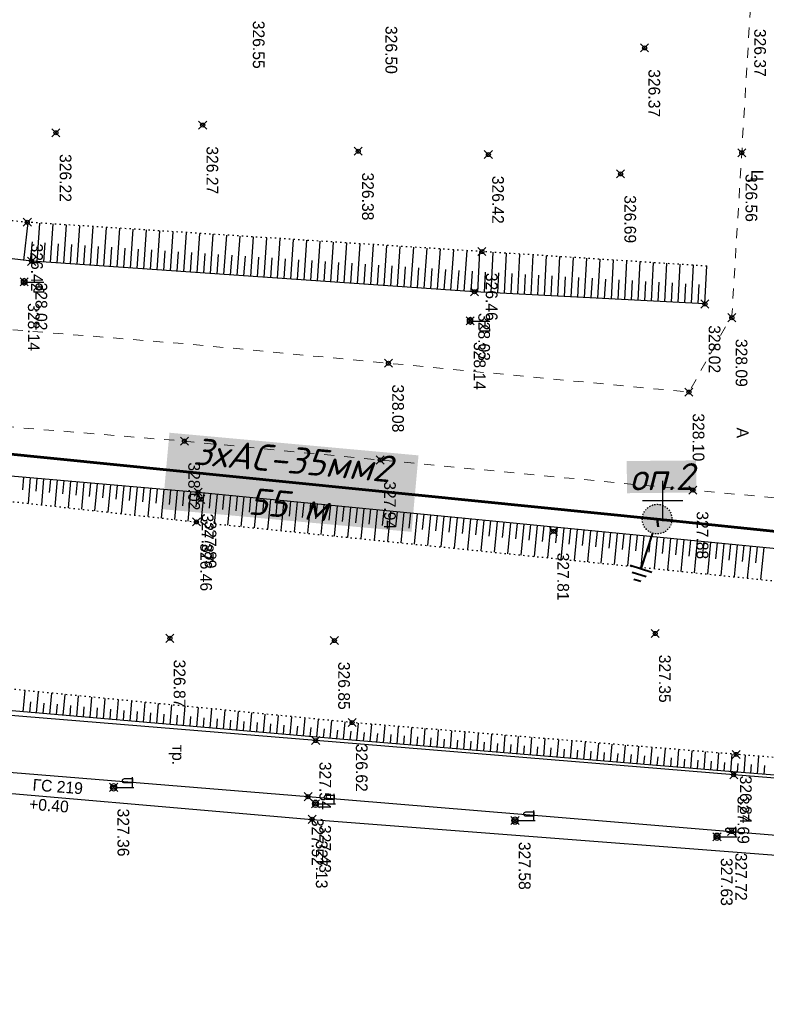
# Model space of a CAD drawing. Header units: metres. Extents: x 705573 to 711566, y 4301675 to 4311183.
# Tile 18 of 256: x 708358 to 708414, y 4301875 to 4301949. Entities that reach past the tile are written whole.
import ezdxf

# ---------------------------------------------------------------- set-up
doc = ezdxf.new("R2010")
doc.units = ezdxf.units.M
doc.header["$LTSCALE"] = 0.5
doc.header["$PDMODE"] = 35
doc.header["$PDSIZE"] = 0.3
for name, pattern in [('ACAD_ISO02W100', [15, 12, -3]), ('Auto_Street_NotBorder_Line_m1', [3, 1.5, -1.5]), ('ДОРОГИ_СТРОЯЩ', [9, 8, -1]), ('Контура низ откосов  Штриховая 0.1-0.5 - - - - - - -', [0.6, 0.1, -0.5])]:
    doc.linetypes.add(name, pattern=pattern)
for name, color, linetype in [('(001) Сетка', 92, 'Continuous'), ('(004) Точки рельефа', 7, 'Continuous'), ('(013) Газ', 30, 'ИК_Газопровод -------г--------'), ('(022) Возд. Линии', 7, 'Continuous'), ('(025) Дорога', 7, 'Continuous'), ('(035) Откосы', 7, 'Continuous'), ('Рамка', 7, 'Continuous')]:
    doc.layers.add(name, color=color, linetype=linetype)
doc.layers.add('AUTO#_ROADS_EXIST_L', color=7, linetype='Continuous', lineweight=15, true_color=0x000000)
doc.styles.add('BM-431', font='txt')
doc.styles.add('D-431', font='txt')
doc.styles.add('S', font='txtwr', dxfattribs={"oblique": 15})
doc.styles.get("Standard").update_dxf_attribs({"font": 'times.ttf'})
doc.styles.add('X_ISO', font='isocpeui.ttf')
doc.linetypes.add('GAZ_VOZDUSH', pattern='A,1,-2,["~",Standard,S=3,R=0,X=-1.5,Y=-1.5],-1,10', length=14)
doc.linetypes.add('ИК_Газопровод -------г--------', pattern='A,9,-0.6,["Г",Standard,S=1.2,R=0,X=0,Y=-0.6],-1.2', length=10.8)

# ---------------------------------------------------------------- blocks, each defined once
blk = doc.blocks.new('U1111')
for p, q in [((0.1, 0.45), (0.1, 2.95)), ((1.28934, 2.95), (0.85, 2.51066)), ((1.6, 2.95), (1.28934, 2.95)), ((1.6, 2.95), (1.6, 1.45)), ((0.1, 2.2), (0.85, 2.2)), ((0.85, 2.51066), (0.85, 1.88934)), ((0.85, 1.88934), (1.28934, 1.45)), ((0, 0.05), (0.1, 0.05)), ((0, -0.05), (0, 0.05)), ((0.1, 0.05), (0.1, -0.05)), ((1.28934, 1.45), (1.6, 1.45)), ((0.1, -0.05), (0, -0.05))]:
    blk.add_line(p, q)
blk.add_lwpolyline([(0.55, 0), (0.3, 0.433013), (-0.2, 0.433013), (-0.45, 0), (-0.2, -0.433013), (0.3, -0.433013)], close=True)
at = {"color": 4, "style": 'S', "oblique": 15}
blk.add_attdef('Z', (1.142936, -1.391276), '', height=2, dxfattribs=at)
blk = doc.blocks.new('f')
at = {"layer": '(022) Возд. Линии'}
for points in [[(0, 0.25), (0, 1.5)], [(0, 1.4), (0.75, 1.4)]]:
    blk.add_lwpolyline(points, dxfattribs=at)
blk.add_lwpolyline([(0.4875, 0.65), (0.4875, 0.65, 0.4142136), (0.65, 0.8125), (0.65, 1.4), (0.325, 1.4), (0.325, 0.8125, 0.4142136)], format="xyb", close=True, dxfattribs=at)
blk.add_circle((0, 0), 0.25, dxfattribs=at)
blk = doc.blocks.new('Setka')
at = {"layer": '(001) Сетка'}
for p, q in [((0, 1.5), (0, -1.5)), ((-1.5, 0), (1.5, 0))]:
    blk.add_line(p, q, dxfattribs=at)
blk = doc.blocks.new('5547')
at = {"layer": 'Рамка', "linetype": 'Continuous', "lineweight": 30}
blk.add_hatch(color=7, dxfattribs=at).paths.add_polyline_path([(1621682, -797356, 1), (1621687, -797672, 1)])
at = {"lineweight": 40}
for p, q in [((1621684, -797672), (1621684, -798072)), ((1621804, -798072), (1621564, -798072)), ((1621763, -798137), (1621605, -798137)), ((1621723, -798202), (1621646, -798202))]:
    blk.add_line(p, q, dxfattribs=at)
at = {"layer": 'Рамка', "color": 7, "linetype": 'ACAD_ISO02W100', "lineweight": 30}
blk.add_circle((1621684, -797514), 158, dxfattribs=at)

msp = doc.modelspace()

# ---------------------------------------------------------------- linework, layer by layer
at = {"layer": '(013) Газ', "linetype": 'GAZ_VOZDUSH', "elevation": 325.111, "flags": 128}
msp.add_lwpolyline([(708263.006, 4301898.285), (708267.492, 4301898.016), (708327.408, 4301893.734), (708350.025, 4301891.782), (708379.912, 4301889.21), (708474.408, 4301881.923), (708546.892, 4301875.369), (708558.895, 4301874.626), (708612.857, 4301869.388), (708645.294, 4301866.144), (708657.262, 4301865.626), (708710.546, 4301861.09), (708744.482, 4301857.649), (708772.362, 4301854.652), (708819.32, 4301851.722), (708956.482, 4301840.086), (708968.497, 4301838.773)], dxfattribs=at)
at = {"layer": '(025) Дорога', "elevation": 327.171, "flags": 128}
msp.add_lwpolyline([(708317.225, 4301900.214), (708317.238, 4301895.995), (708379.607, 4301890.903), (708411.216, 4301888.298), (708442.517, 4301885.742), (708471.06, 4301883.402), (708501.346, 4301880.97), (708549.396, 4301877.017), (708549.671, 4301881.202), (708502.029, 4301885.161), (708472.256, 4301887.626), (708442.955, 4301889.981), (708411.376, 4301892.543), (708380.177, 4301895.092), (708349.485, 4301897.617), (708317.225, 4301900.214)], dxfattribs=at)
at = {"layer": '(035) Откосы'}
for p, q in [((708358.388, 4301930.948, 328.102), (708358.726, 4301933.786, 328.102)), ((708359.382, 4301930.85, 328.102), (708359.58, 4301933.731, 328.102)), ((708360.379, 4301930.782, 328.102), (708360.577, 4301933.667, 328.102)), ((708361.375, 4301930.713, 328.102), (708361.574, 4301933.603, 328.102)), ((708362.372, 4301930.645, 328.102), (708362.571, 4301933.538, 328.102)), ((708363.368, 4301930.576, 328.102), (708363.567, 4301933.474, 328.102)), ((708364.365, 4301930.507, 328.102), (708364.564, 4301933.41, 328.102)), ((708365.361, 4301930.439, 328.102), (708365.561, 4301933.346, 328.102)), ((708366.358, 4301930.37, 328.102), (708366.558, 4301933.281, 328.102)), ((708367.354, 4301930.302, 328.102), (708367.555, 4301933.217, 328.102)), ((708368.351, 4301930.233, 328.102), (708368.552, 4301933.153, 328.102)), ((708369.347, 4301930.165, 328.102), (708369.548, 4301933.089, 328.102)), ((708370.344, 4301930.096, 328.102), (708370.545, 4301933.024, 328.102)), ((708371.341, 4301930.028, 328.102), (708371.542, 4301932.96, 328.102)), ((708372.337, 4301929.959, 328.102), (708372.539, 4301932.896, 328.102)), ((708373.334, 4301929.891, 328.102), (708373.536, 4301932.832, 328.102)), ((708374.33, 4301929.822, 328.102), (708374.533, 4301932.767, 328.102)), ((708375.327, 4301929.754, 328.102), (708375.529, 4301932.703, 328.102)), ((708376.323, 4301929.685, 328.102), (708376.526, 4301932.639, 328.102)), ((708377.32, 4301929.617, 328.102), (708377.523, 4301932.575, 328.102)), ((708378.316, 4301929.548, 328.102), (708378.52, 4301932.51, 328.102)), ((708358.884, 4301930.889, 328.102), (708359.055, 4301932.322, 328.102)), ((708359.88, 4301930.816, 328.102), (708359.979, 4301932.257, 328.102)), ((708360.877, 4301930.747, 328.102), (708360.976, 4301932.191, 328.102)), ((708361.873, 4301930.679, 328.102), (708361.973, 4301932.125, 328.102)), ((708362.87, 4301930.61, 328.102), (708362.97, 4301932.058, 328.102)), ((708363.867, 4301930.542, 328.102), (708363.966, 4301931.992, 328.102)), ((708364.863, 4301930.473, 328.102), (708364.963, 4301931.925, 328.102)), ((708365.86, 4301930.405, 328.102), (708365.96, 4301931.859, 328.102)), ((708366.856, 4301930.336, 328.102), (708366.956, 4301931.793, 328.102)), ((708379.313, 4301929.48, 328.102), (708379.517, 4301932.446, 328.102)), ((708380.309, 4301929.411, 328.102), (708380.514, 4301932.382, 328.102)), ((708381.306, 4301929.343, 328.102), (708381.51, 4301932.318, 328.102)), ((708382.302, 4301929.274, 328.102), (708382.507, 4301932.253, 328.102)), ((708383.299, 4301929.206, 328.102), (708383.504, 4301932.189, 328.102)), ((708384.296, 4301929.137, 328.102), (708384.501, 4301932.125, 328.102)), ((708385.292, 4301929.069, 328.102), (708385.498, 4301932.061, 328.102)), ((708386.289, 4301929, 328.102), (708386.495, 4301931.996, 328.102)), ((708387.285, 4301928.932, 328.102), (708387.491, 4301931.932, 328.102)), ((708388.282, 4301928.863, 328.102), (708388.488, 4301931.868, 328.102)), ((708389.278, 4301928.795, 328.102), (708389.485, 4301931.803, 328.102)), ((708367.853, 4301930.268, 328.102), (708367.953, 4301931.726, 328.102)), ((708368.849, 4301930.199, 328.102), (708368.95, 4301931.66, 328.102)), ((708369.846, 4301930.131, 328.102), (708369.946, 4301931.594, 328.102)), ((708370.842, 4301930.062, 328.102), (708370.943, 4301931.527, 328.102)), ((708371.839, 4301929.994, 328.102), (708371.94, 4301931.461, 328.102)), ((708372.835, 4301929.925, 328.102), (708372.936, 4301931.394, 328.102)), ((708373.832, 4301929.857, 328.102), (708373.933, 4301931.328, 328.102)), ((708374.828, 4301929.788, 328.102), (708374.93, 4301931.262, 328.102)), ((708375.825, 4301929.72, 328.102), (708375.926, 4301931.195, 328.102)), ((708376.821, 4301929.651, 328.102), (708376.923, 4301931.129, 328.102)), ((708377.818, 4301929.583, 328.102), (708377.92, 4301931.062, 328.102)), ((708390.275, 4301928.726, 328.102), (708390.482, 4301931.739, 328.102)), ((708391.271, 4301928.658, 328.102), (708391.479, 4301931.675, 328.102)), ((708392.268, 4301928.593, 328.102), (708392.429, 4301931.614, 328.102)), ((708393.266, 4301928.54, 328.102), (708393.425, 4301931.551, 328.102)), ((708394.263, 4301928.487, 328.102), (708394.422, 4301931.487, 328.102)), ((708395.26, 4301928.434, 328.102), (708395.419, 4301931.424, 328.102)), ((708396.258, 4301928.381, 328.102), (708396.416, 4301931.361, 328.102)), ((708397.255, 4301928.328, 328.102), (708397.413, 4301931.298, 328.102)), ((708398.253, 4301928.275, 328.102), (708398.41, 4301931.235, 328.102)), ((708399.25, 4301928.222, 328.102), (708399.407, 4301931.172, 328.102)), ((708400.248, 4301928.169, 328.102), (708400.404, 4301931.109, 328.102)), ((708401.245, 4301928.116, 328.102), (708401.401, 4301931.046, 328.102)), ((708378.815, 4301929.514, 328.102), (708378.916, 4301930.996, 328.102)), ((708379.811, 4301929.446, 328.102), (708379.913, 4301930.93, 328.102)), ((708380.808, 4301929.377, 328.102), (708380.91, 4301930.863, 328.102)), ((708381.804, 4301929.309, 328.102), (708381.907, 4301930.797, 328.102)), ((708382.801, 4301929.24, 328.102), (708382.903, 4301930.731, 328.102)), ((708383.797, 4301929.171, 328.102), (708383.9, 4301930.664, 328.102)), ((708384.794, 4301929.103, 328.102), (708384.897, 4301930.598, 328.102)), ((708385.79, 4301929.034, 328.102), (708385.893, 4301930.531, 328.102)), ((708386.787, 4301928.966, 328.102), (708386.89, 4301930.465, 328.102)), ((708387.783, 4301928.897, 328.102), (708387.887, 4301930.399, 328.102)), ((708388.78, 4301928.829, 328.102), (708388.883, 4301930.332, 328.102)), ((708402.243, 4301928.063, 328.102), (708402.398, 4301930.983, 328.102)), ((708403.24, 4301928.01, 328.102), (708403.395, 4301930.92, 328.102)), ((708404.238, 4301927.957, 328.102), (708404.392, 4301930.857, 328.102)), ((708405.235, 4301927.904, 328.102), (708405.389, 4301930.794, 328.102)), ((708406.233, 4301927.851, 328.102), (708406.386, 4301930.73, 328.102)), ((708407.23, 4301927.798, 328.102), (708407.383, 4301930.667, 328.102)), ((708408.228, 4301927.745, 328.102), (708408.38, 4301930.604, 328.102)), ((708409.225, 4301927.692, 328.102), (708409.377, 4301930.541, 328.102)), ((708389.776, 4301928.76, 328.102), (708389.88, 4301930.266, 328.102)), ((708390.773, 4301928.692, 328.102), (708390.877, 4301930.2, 328.102)), ((708391.77, 4301928.623, 328.102), (708391.873, 4301930.133, 328.102)), ((708392.767, 4301928.566, 328.102), (708392.847, 4301930.074, 328.102)), ((708393.764, 4301928.513, 328.102), (708393.844, 4301930.016, 328.102)), ((708394.762, 4301928.46, 328.102), (708394.841, 4301929.958, 328.102)), ((708395.759, 4301928.407, 328.102), (708395.839, 4301929.9, 328.102)), ((708396.757, 4301928.354, 328.102), (708396.836, 4301929.842, 328.102)), ((708397.754, 4301928.301, 328.102), (708397.833, 4301929.784, 328.102)), ((708398.752, 4301928.248, 328.102), (708398.83, 4301929.726, 328.102)), ((708399.749, 4301928.195, 328.102), (708399.827, 4301929.668, 328.102)), ((708400.747, 4301928.142, 328.102), (708400.825, 4301929.61, 328.102)), ((708401.744, 4301928.089, 328.102), (708401.822, 4301929.552, 328.102)), ((708402.742, 4301928.036, 328.102), (708402.819, 4301929.494, 328.102)), ((708403.739, 4301927.983, 328.102), (708403.816, 4301929.436, 328.102)), ((708404.737, 4301927.93, 328.102), (708404.813, 4301929.378, 328.102)), ((708405.734, 4301927.877, 328.102), (708405.811, 4301929.32, 328.102)), ((708406.732, 4301927.824, 328.102), (708406.808, 4301929.262, 328.102)), ((708407.729, 4301927.771, 328.102), (708407.805, 4301929.204, 328.102)), ((708408.726, 4301927.718, 328.102), (708408.802, 4301929.146, 328.102)), ((708358.383, 4301914.767, 327.274), (708358.3, 4301913.814, 327.274)), ((708358.881, 4301914.724, 327.274), (708358.713, 4301912.805, 327.274)), ((708359.379, 4301914.681, 327.274), (708359.295, 4301913.715, 327.274)), ((708359.877, 4301914.637, 327.274), (708359.707, 4301912.695, 327.274)), ((708360.375, 4301914.594, 327.274), (708360.289, 4301913.617, 327.274)), ((708360.873, 4301914.55, 327.274), (708360.701, 4301912.585, 327.274)), ((708361.371, 4301914.507, 327.274), (708361.284, 4301913.518, 327.274)), ((708361.869, 4301914.463, 327.274), (708361.695, 4301912.475, 327.274)), ((708362.367, 4301914.42, 327.274), (708362.279, 4301913.42, 327.274)), ((708362.865, 4301914.376, 327.274), (708362.689, 4301912.365, 327.274)), ((708363.363, 4301914.333, 327.274), (708363.274, 4301913.321, 327.274)), ((708363.861, 4301914.289, 327.274), (708363.683, 4301912.255, 327.274)), ((708364.359, 4301914.246, 327.274), (708364.269, 4301913.223, 327.274)), ((708364.857, 4301914.202, 327.274), (708364.677, 4301912.145, 327.274)), ((708365.355, 4301914.159, 327.274), (708365.264, 4301913.124, 327.274)), ((708365.853, 4301914.116, 327.274), (708365.671, 4301912.035, 327.274)), ((708366.351, 4301914.072, 327.274), (708366.259, 4301913.026, 327.274)), ((708366.849, 4301914.029, 327.274), (708366.665, 4301911.925, 327.274)), ((708367.347, 4301913.985, 327.274), (708367.254, 4301912.928, 327.274)), ((708367.845, 4301913.942, 327.274), (708367.659, 4301911.815, 327.274)), ((708368.342, 4301913.898, 327.274), (708368.249, 4301912.829, 327.274)), ((708368.84, 4301913.855, 327.274), (708368.653, 4301911.705, 327.274)), ((708369.338, 4301913.811, 327.274), (708369.244, 4301912.731, 327.274)), ((708369.836, 4301913.768, 327.274), (708369.647, 4301911.595, 327.274)), ((708370.334, 4301913.724, 327.274), (708370.239, 4301912.632, 327.274)), ((708370.832, 4301913.681, 327.274), (708370.641, 4301911.485, 327.274)), ((708371.33, 4301913.637, 327.274), (708371.234, 4301912.534, 327.274)), ((708371.828, 4301913.59, 327.274), (708371.613, 4301911.381, 327.274)), ((708372.325, 4301913.541, 327.274), (708372.218, 4301912.436, 327.274)), ((708372.823, 4301913.493, 327.274), (708372.607, 4301911.279, 327.274)), ((708373.321, 4301913.444, 327.274), (708373.213, 4301912.336, 327.274)), ((708373.818, 4301913.396, 327.274), (708373.602, 4301911.178, 327.274)), ((708374.316, 4301913.347, 327.274), (708374.207, 4301912.237, 327.274)), ((708374.813, 4301913.299, 327.274), (708374.597, 4301911.076, 327.274)), ((708375.311, 4301913.25, 327.274), (708375.202, 4301912.138, 327.274)), ((708375.808, 4301913.202, 327.274), (708375.591, 4301910.975, 327.274)), ((708376.306, 4301913.153, 327.274), (708376.197, 4301912.039, 327.274)), ((708376.803, 4301913.105, 327.274), (708376.586, 4301910.873, 327.274)), ((708377.301, 4301913.057, 327.274), (708377.192, 4301911.939, 327.274)), ((708377.798, 4301913.008, 327.274), (708377.58, 4301910.772, 327.274)), ((708378.296, 4301912.96, 327.274), (708378.187, 4301911.84, 327.274)), ((708378.793, 4301912.911, 327.274), (708378.575, 4301910.67, 327.274)), ((708379.291, 4301912.863, 327.274), (708379.181, 4301911.741, 327.274)), ((708379.788, 4301912.814, 327.274), (708379.57, 4301910.569, 327.274)), ((708380.286, 4301912.766, 327.274), (708380.176, 4301911.642, 327.274)), ((708380.783, 4301912.717, 327.274), (708380.564, 4301910.467, 327.274)), ((708381.281, 4301912.669, 327.274), (708381.171, 4301911.543, 327.274)), ((708381.778, 4301912.62, 327.274), (708381.559, 4301910.366, 327.274)), ((708382.276, 4301912.572, 327.274), (708382.166, 4301911.443, 327.274)), ((708382.773, 4301912.523, 327.274), (708382.553, 4301910.264, 327.274)), ((708383.271, 4301912.475, 327.274), (708383.161, 4301911.344, 327.274)), ((708383.768, 4301912.426, 327.274), (708383.548, 4301910.163, 327.274)), ((708384.266, 4301912.378, 327.274), (708384.156, 4301911.245, 327.274)), ((708384.763, 4301912.329, 327.274), (708384.543, 4301910.061, 327.274)), ((708385.261, 4301912.281, 327.274), (708385.15, 4301911.146, 327.274)), ((708385.759, 4301912.233, 327.274), (708385.537, 4301909.96, 327.274)), ((708386.256, 4301912.184, 327.274), (708386.145, 4301911.046, 327.274)), ((708386.754, 4301912.136, 327.274), (708386.532, 4301909.858, 327.274)), ((708387.251, 4301912.087, 327.274), (708387.14, 4301910.947, 327.274)), ((708387.749, 4301912.039, 327.274), (708387.526, 4301909.757, 327.274)), ((708388.246, 4301911.99, 327.274), (708388.135, 4301910.848, 327.274)), ((708388.744, 4301911.942, 327.274), (708388.521, 4301909.655, 327.274)), ((708389.241, 4301911.893, 327.274), (708389.13, 4301910.749, 327.274)), ((708389.739, 4301911.845, 327.274), (708389.515, 4301909.554, 327.274)), ((708390.236, 4301911.796, 327.274), (708390.124, 4301910.65, 327.274)), ((708390.734, 4301911.748, 327.274), (708390.51, 4301909.452, 327.274)), ((708391.231, 4301911.699, 327.274), (708391.119, 4301910.55, 327.274)), ((708391.729, 4301911.651, 327.274), (708391.505, 4301909.351, 327.274)), ((708392.226, 4301911.602, 327.274), (708392.114, 4301910.451, 327.274)), ((708392.724, 4301911.554, 327.274), (708392.499, 4301909.249, 327.274)), ((708393.221, 4301911.506, 327.274), (708393.109, 4301910.352, 327.274)), ((708393.719, 4301911.457, 327.274), (708393.494, 4301909.148, 327.274)), ((708394.216, 4301911.409, 327.274), (708394.104, 4301910.253, 327.274)), ((708394.714, 4301911.36, 327.274), (708394.488, 4301909.046, 327.274)), ((708395.211, 4301911.312, 327.274), (708395.099, 4301910.153, 327.274)), ((708395.709, 4301911.263, 327.274), (708395.483, 4301908.945, 327.274)), ((708396.206, 4301911.215, 327.274), (708396.093, 4301910.054, 327.274)), ((708396.704, 4301911.166, 327.274), (708396.478, 4301908.843, 327.274)), ((708397.201, 4301911.118, 327.274), (708397.088, 4301909.955, 327.274)), ((708397.699, 4301911.069, 327.274), (708397.472, 4301908.742, 327.274)), ((708398.197, 4301911.021, 327.274), (708398.083, 4301909.856, 327.274)), ((708398.694, 4301910.972, 327.274), (708398.467, 4301908.64, 327.274)), ((708399.192, 4301910.924, 327.274), (708399.078, 4301909.757, 327.274)), ((708399.689, 4301910.875, 327.274), (708399.461, 4301908.538, 327.274)), ((708400.187, 4301910.827, 327.274), (708400.073, 4301909.657, 327.274)), ((708400.684, 4301910.778, 327.274), (708400.456, 4301908.437, 327.274)), ((708401.182, 4301910.73, 327.274), (708401.067, 4301909.558, 327.274)), ((708401.679, 4301910.682, 327.274), (708401.451, 4301908.335, 327.274)), ((708402.177, 4301910.633, 327.274), (708402.062, 4301909.459, 327.274)), ((708402.674, 4301910.585, 327.274), (708402.445, 4301908.234, 327.274)), ((708403.172, 4301910.536, 327.274), (708403.057, 4301909.36, 327.274)), ((708403.669, 4301910.488, 327.274), (708403.44, 4301908.132, 327.274)), ((708404.167, 4301910.439, 327.274), (708404.052, 4301909.26, 327.274)), ((708404.664, 4301910.391, 327.274), (708404.434, 4301908.031, 327.274)), ((708405.162, 4301910.342, 327.274), (708405.047, 4301909.161, 327.274)), ((708405.659, 4301910.294, 327.274), (708405.429, 4301907.929, 327.274)), ((708406.157, 4301910.245, 327.274), (708406.042, 4301909.062, 327.274)), ((708406.654, 4301910.197, 327.274), (708406.424, 4301907.828, 327.274)), ((708407.152, 4301910.148, 327.274), (708407.036, 4301908.963, 327.274)), ((708407.649, 4301910.1, 327.274), (708407.418, 4301907.726, 327.274)), ((708408.147, 4301910.051, 327.274), (708408.031, 4301908.864, 327.274)), ((708408.644, 4301910.003, 327.274), (708408.413, 4301907.625, 327.274)), ((708409.142, 4301909.955, 327.274), (708409.026, 4301908.764, 327.274)), ((708409.64, 4301909.906, 327.274), (708409.407, 4301907.523, 327.274)), ((708410.137, 4301909.858, 327.274), (708410.021, 4301908.665, 327.274)), ((708410.635, 4301909.809, 327.274), (708410.402, 4301907.422, 327.274)), ((708411.132, 4301909.761, 327.274), (708411.016, 4301908.566, 327.274)), ((708411.63, 4301909.712, 327.274), (708411.397, 4301907.32, 327.274)), ((708412.127, 4301909.664, 327.274), (708412.01, 4301908.467, 327.274)), ((708412.625, 4301909.615, 327.274), (708412.391, 4301907.219, 327.274)), ((708413.122, 4301909.567, 327.274), (708413.005, 4301908.367, 327.274)), ((708413.62, 4301909.518, 327.274), (708413.386, 4301907.117, 327.274)), ((708358.357, 4301897.242, 327.274), (708358.493, 4301898.826, 327.274)), ((708359.353, 4301897.156, 327.274), (708359.488, 4301898.729, 327.274)), ((708358.855, 4301897.199, 327.274), (708358.923, 4301897.988, 327.274)), ((708360.349, 4301897.07, 327.274), (708360.483, 4301898.631, 327.274)), ((708361.345, 4301896.985, 327.274), (708361.478, 4301898.534, 327.274)), ((708362.341, 4301896.899, 327.274), (708362.473, 4301898.436, 327.274)), ((708363.337, 4301896.813, 327.274), (708363.468, 4301898.338, 327.274)), ((708364.333, 4301896.727, 327.274), (708364.463, 4301898.241, 327.274)), ((708365.329, 4301896.642, 327.274), (708365.458, 4301898.143, 327.274)), ((708366.325, 4301896.556, 327.274), (708366.453, 4301898.046, 327.274)), ((708367.321, 4301896.47, 327.274), (708367.449, 4301897.948, 327.274)), ((708359.851, 4301897.113, 327.274), (708359.918, 4301897.897, 327.274)), ((708360.847, 4301897.027, 327.274), (708360.914, 4301897.805, 327.274)), ((708361.843, 4301896.942, 327.274), (708361.909, 4301897.713, 327.274)), ((708362.839, 4301896.856, 327.274), (708362.905, 4301897.622, 327.274)), ((708363.835, 4301896.77, 327.274), (708363.9, 4301897.53, 327.274)), ((708364.831, 4301896.684, 327.274), (708364.896, 4301897.438, 327.274)), ((708365.827, 4301896.599, 327.274), (708365.892, 4301897.347, 327.274)), ((708366.823, 4301896.513, 327.274), (708366.887, 4301897.255, 327.274)), ((708368.317, 4301896.384, 327.274), (708368.444, 4301897.851, 327.274)), ((708369.313, 4301896.298, 327.274), (708369.439, 4301897.753, 327.274)), ((708370.309, 4301896.213, 327.274), (708370.434, 4301897.656, 327.274)), ((708371.306, 4301896.127, 327.274), (708371.429, 4301897.558, 327.274)), ((708372.302, 4301896.041, 327.274), (708372.424, 4301897.461, 327.274)), ((708373.298, 4301895.955, 327.274), (708373.419, 4301897.363, 327.274)), ((708374.294, 4301895.87, 327.274), (708374.414, 4301897.265, 327.274)), ((708367.819, 4301896.427, 327.274), (708367.883, 4301897.163, 327.274)), ((708368.815, 4301896.341, 327.274), (708368.878, 4301897.072, 327.274)), ((708369.811, 4301896.256, 327.274), (708369.874, 4301896.98, 327.274)), ((708370.807, 4301896.17, 327.274), (708370.869, 4301896.888, 327.274)), ((708371.804, 4301896.084, 327.274), (708371.865, 4301896.797, 327.274)), ((708372.8, 4301895.998, 327.274), (708372.86, 4301896.705, 327.274)), ((708373.796, 4301895.913, 327.274), (708373.856, 4301896.613, 327.274)), ((708374.792, 4301895.827, 327.274), (708374.852, 4301896.522, 327.274)), ((708375.29, 4301895.784, 327.274), (708375.409, 4301897.168, 327.274)), ((708376.286, 4301895.698, 327.274), (708376.404, 4301897.07, 327.274)), ((708377.282, 4301895.612, 327.274), (708377.399, 4301896.973, 327.274)), ((708378.278, 4301895.527, 327.274), (708378.394, 4301896.875, 327.274)), ((708379.274, 4301895.441, 327.274), (708379.389, 4301896.778, 327.274)), ((708380.27, 4301895.355, 327.274), (708380.384, 4301896.68, 327.274)), ((708381.266, 4301895.269, 327.274), (708381.379, 4301896.583, 327.274)), ((708382.262, 4301895.184, 327.274), (708382.371, 4301896.485, 327.274)), ((708375.788, 4301895.741, 327.274), (708375.847, 4301896.43, 327.274)), ((708376.784, 4301895.655, 327.274), (708376.843, 4301896.338, 327.274)), ((708377.78, 4301895.57, 327.274), (708377.838, 4301896.247, 327.274)), ((708378.776, 4301895.484, 327.274), (708378.834, 4301896.155, 327.274)), ((708379.772, 4301895.398, 327.274), (708379.829, 4301896.063, 327.274)), ((708380.768, 4301895.312, 327.274), (708380.825, 4301895.972, 327.274)), ((708381.764, 4301895.227, 327.274), (708381.82, 4301895.88, 327.274)), ((708382.76, 4301895.143, 327.274), (708382.815, 4301895.789, 327.274)), ((708383.259, 4301895.101, 327.274), (708383.367, 4301896.395, 327.274)), ((708384.255, 4301895.017, 327.274), (708384.363, 4301896.313, 327.274)), ((708385.251, 4301894.934, 327.274), (708385.36, 4301896.23, 327.274)), ((708386.247, 4301894.85, 327.274), (708386.356, 4301896.148, 327.274)), ((708387.244, 4301894.767, 327.274), (708387.352, 4301896.065, 327.274)), ((708388.24, 4301894.683, 327.274), (708388.349, 4301895.983, 327.274)), ((708389.236, 4301894.6, 327.274), (708389.345, 4301895.9, 327.274)), ((708390.232, 4301894.516, 327.274), (708390.341, 4301895.818, 327.274)), ((708383.757, 4301895.059, 327.274), (708383.811, 4301895.706, 327.274)), ((708384.753, 4301894.976, 327.274), (708384.807, 4301895.623, 327.274)), ((708385.749, 4301894.892, 327.274), (708385.804, 4301895.54, 327.274)), ((708386.745, 4301894.809, 327.274), (708386.8, 4301895.457, 327.274)), ((708387.742, 4301894.725, 327.274), (708387.796, 4301895.374, 327.274)), ((708388.738, 4301894.642, 327.274), (708388.792, 4301895.291, 327.274)), ((708389.734, 4301894.558, 327.274), (708389.789, 4301895.208, 327.274)), ((708390.73, 4301894.475, 327.274), (708390.785, 4301895.125, 327.274)), ((708391.229, 4301894.433, 327.274), (708391.338, 4301895.735, 327.274)), ((708391.727, 4301894.391, 327.274), (708391.781, 4301895.043, 327.274)), ((708392.225, 4301894.349, 327.274), (708392.334, 4301895.653, 327.274)), ((708393.221, 4301894.266, 327.274), (708393.33, 4301895.57, 327.274)), ((708394.217, 4301894.182, 327.274), (708394.327, 4301895.488, 327.274)), ((708395.214, 4301894.099, 327.274), (708395.323, 4301895.405, 327.274)), ((708396.21, 4301894.015, 327.274), (708396.32, 4301895.323, 327.274)), ((708397.206, 4301893.932, 327.274), (708397.316, 4301895.24, 327.274)), ((708398.202, 4301893.848, 327.274), (708398.312, 4301895.158, 327.274)), ((708399.199, 4301893.765, 327.274), (708399.309, 4301895.075, 327.274)), ((708392.723, 4301894.308, 327.274), (708392.778, 4301894.96, 327.274)), ((708393.719, 4301894.224, 327.274), (708393.774, 4301894.877, 327.274)), ((708394.716, 4301894.141, 327.274), (708394.77, 4301894.794, 327.274)), ((708395.712, 4301894.057, 327.274), (708395.767, 4301894.711, 327.274)), ((708396.708, 4301893.974, 327.274), (708396.763, 4301894.628, 327.274)), ((708397.704, 4301893.89, 327.274), (708397.759, 4301894.545, 327.274)), ((708398.701, 4301893.807, 327.274), (708398.755, 4301894.462, 327.274)), ((708399.697, 4301893.723, 327.274), (708399.752, 4301894.379, 327.274)), ((708400.195, 4301893.681, 327.274), (708400.305, 4301894.993, 327.274)), ((708400.693, 4301893.64, 327.274), (708400.748, 4301894.296, 327.274)), ((708401.191, 4301893.598, 327.274), (708401.301, 4301894.91, 327.274)), ((708402.187, 4301893.514, 327.274), (708402.298, 4301894.828, 327.274)), ((708403.184, 4301893.431, 327.274), (708403.294, 4301894.745, 327.274)), ((708404.18, 4301893.347, 327.274), (708404.29, 4301894.663, 327.274)), ((708405.176, 4301893.264, 327.274), (708405.287, 4301894.581, 327.274)), ((708406.172, 4301893.18, 327.274), (708406.283, 4301894.498, 327.274)), ((708407.169, 4301893.097, 327.274), (708407.279, 4301894.416, 327.274)), ((708408.165, 4301893.013, 327.274), (708408.276, 4301894.333, 327.274)), ((708401.689, 4301893.556, 327.274), (708401.744, 4301894.213, 327.274)), ((708402.686, 4301893.473, 327.274), (708402.741, 4301894.13, 327.274)), ((708403.682, 4301893.389, 327.274), (708403.737, 4301894.047, 327.274)), ((708404.678, 4301893.306, 327.274), (708404.733, 4301893.964, 327.274)), ((708405.674, 4301893.222, 327.274), (708405.73, 4301893.881, 327.274)), ((708406.671, 4301893.139, 327.274), (708406.726, 4301893.798, 327.274)), ((708407.667, 4301893.055, 327.274), (708407.722, 4301893.715, 327.274)), ((708408.663, 4301892.972, 327.274), (708408.718, 4301893.632, 327.274)), ((708409.161, 4301892.93, 327.274), (708409.272, 4301894.251, 327.274)), ((708409.659, 4301892.888, 327.274), (708409.715, 4301893.549, 327.274)), ((708410.158, 4301892.846, 327.274), (708410.268, 4301894.168, 327.274)), ((708411.154, 4301892.763, 327.274), (708411.26, 4301894.086, 327.274)), ((708412.15, 4301892.683, 327.274), (708412.256, 4301894.004, 327.274)), ((708413.147, 4301892.603, 327.274), (708413.253, 4301893.921, 327.274)), ((708410.656, 4301892.805, 327.274), (708410.711, 4301893.466, 327.274)), ((708411.652, 4301892.723, 327.274), (708411.705, 4301893.384, 327.274)), ((708412.649, 4301892.643, 327.274), (708412.702, 4301893.303, 327.274)), ((708413.645, 4301892.563, 327.274), (708413.698, 4301893.222, 327.274))]:
    msp.add_line(p, q, dxfattribs=at)
at = {"layer": '(035) Откосы', "linetype": 'Контура низ откосов  Штриховая 0.1-0.5 - - - - - - -'}
for points, elevation in [([(708409.375, 4301930.52), (708392.587, 4301931.604), (708358.657, 4301933.791), (708323.416, 4301937.349), (708314.92, 4301937.781), (708310.657, 4301938.329), (708307.174, 4301941.282), (708304.179, 4301945.531), (708304.179, 4301948.092), (708302.936, 4301948.092)], 328.102), ([(708321.987, 4301913.387), (708322.97, 4301914.937), (708325.92, 4301916.432), (708371.281, 4301911.415), (708444.749, 4301903.917), (708475.413, 4301901.529), (708483.695, 4301896.392), (708502.933, 4301891.959), (708529.02, 4301888.711), (708533.054, 4301883.761), (708502.333, 4301886.282), (708472.324, 4301890.528), (708442.923, 4301891.469), (708411.556, 4301894.062), (708382.89, 4301896.435), (708350.258, 4301899.634), (708324.066, 4301901.7), (708322.888, 4301903.498), (708322.114, 4301907.732), (708321.592, 4301911.289), (708321.987, 4301913.387)], 326.621)]:
    msp.add_lwpolyline(points, dxfattribs=dict(at, elevation=elevation))
at = {"layer": '(035) Откосы', "elevation": 328.102, "flags": 128}
msp.add_lwpolyline([(708409.225, 4301927.692), (708392.029, 4301928.606), (708358.982, 4301930.878), (708323.689, 4301935.075), (708315.003, 4301935.693), (708309.979, 4301937.313), (708306.389, 4301940.422), (708302.936, 4301945.397), (708302.936, 4301948.092)], dxfattribs=at)
at = {"layer": '(035) Откосы', "elevation": 327.274, "flags": 128}
msp.add_lwpolyline([(708528.363, 4301890.853), (708535.416, 4301882.679), (708501.607, 4301885.345), (708471.634, 4301887.855), (708442.602, 4301890.239), (708411.005, 4301892.775), (708381.976, 4301895.208), (708349.143, 4301898.035), (708324.946, 4301900.028), (708321.255, 4301900.424), (708319.941, 4301903.668), (708319.941, 4301908.841), (708320.055, 4301913.073), (708322.478, 4301915.049), (708324.869, 4301917.693), (708371.398, 4301913.632), (708444.186, 4301906.541), (708476.348, 4301903.518), (708483.687, 4301898.132), (708502.506, 4301893.651)], close=True, dxfattribs=at)
at = {"color": 0, "linetype": 'ByBlock', "lineweight": 50}
msp.add_line((708405.66, 4301911.626), (708405.74, 4301911.041), dxfattribs=at)
at = {"color": 1, "linetype": 'ByBlock', "lineweight": 60, "flags": 128}
msp.add_lwpolyline([(708306.939, 4301907.685), (708350.937, 4301917.13), (708405.66, 4301911.626), (708460.365, 4301905.933), (708515.015, 4301899.736), (708569.909, 4301896.326), (708629.666, 4301890.929), (708684.479, 4301886.395), (708739.272, 4301881.628), (708793.875, 4301875.032), (708848.72, 4301870.915), (708903.566, 4301866.797), (708958.412, 4301862.68), (709008.245, 4301858.598), (709058.079, 4301854.533), (709107.914, 4301850.467), (709162.684, 4301845.45), (709207.444, 4301840.809), (709212.78, 4301813.286)], dxfattribs=at)
at = {"color": 0, "linetype": 'ByBlock', "lineweight": -2, "transparency": 16777216}
for p in [(708404.725, 4301946.811, 326.371), (708371.744, 4301941.052, 326.273), (708360.79, 4301940.477, 326.222), (708383.352, 4301939.099, 326.384), (708393.064, 4301938.849, 326.417), (708411.972, 4301938.988, 326.557), (708402.928, 4301937.4, 326.69), (708358.657, 4301933.791, 326.418), (708392.587, 4301931.604, 326.462), (708358.982, 4301930.878, 328.025), (708358.418, 4301929.345, 328.141), (708392.029, 4301928.606, 328.029), (708409.225, 4301927.692, 328.02), (708391.696, 4301926.443, 328.139), (708411.235, 4301926.67, 328.091), (708385.603, 4301923.269, 328.083), (708408.028, 4301921.112, 328.104), (708370.386, 4301917.449, 328.019), (708384.997, 4301916.043, 327.935), (708371.398, 4301913.632, 327.874), (708371.608, 4301913.106, 327.893), (708408.325, 4301913.8, 327.88), (708371.281, 4301911.415, 326.456), (708397.929, 4301910.712, 327.809), (708405.519, 4301903.087, 327.352), (708369.298, 4301902.727, 326.868), (708381.571, 4301902.56, 326.854), (708382.89, 4301896.435, 326.617), (708380.177, 4301895.092, 327.539), (708411.556, 4301894.062, 326.836), (708411.376, 4301892.543, 327.687), (708365.102, 4301891.599, 327.355), (708379.607, 4301890.903, 327.523), (708380.167, 4301890.374, 327.434), (708379.912, 4301889.21, 327.133), (708395.053, 4301889.116, 327.578), (708411.216, 4301888.298, 327.716), (708410.129, 4301887.912, 327.63)]:
    msp.add_point(p, dxfattribs=at)
at = {"layer": 'AUTO#_ROADS_EXIST_L', "linetype": 'Auto_Street_NotBorder_Line_m1', "lineweight": 15, "flags": 128}
for points in [[(708412.621, 4301949.823), (708411.247, 4301926.866), (708408.028, 4301921.112), (708371.027, 4301924.67), (708328.377, 4301928.151), (708306.91, 4301929.97), (708303.173, 4301935.579), (708299.652, 4301942.418), (708301.154, 4301959.221)], [(708550.248, 4301875.782), (708552.283, 4301897.784), (708551.026, 4301901.914), (708442.374, 4301910.526), (708370.386, 4301917.449), (708327.776, 4301920.926), (708320.199, 4301921.568), (708316.742, 4301918.9), (708315.148, 4301914.725), (708315.148, 4301890.892)]]:
    msp.add_lwpolyline(points, dxfattribs=at)

# ---------------------------------------------------------------- block references
at = {"layer": '(001) Сетка', "rotation": 270}
msp.add_blockref('Setka', (708406.068, 4301912.985), dxfattribs=at)
at = {"layer": '(022) Возд. Линии', "xscale": 0.5, "yscale": 0.5, "zscale": 0.5, "rotation": 270}
for p in [(708358.418, 4301929.37, 325.947), (708391.696, 4301926.468, 325.947)]:
    msp.add_blockref('U1111', p, dxfattribs=at)
at = {"layer": '(022) Возд. Линии', "xscale": -1, "rotation": 270}
for p in [(708365.102, 4301891.599, 326.892), (708380.167, 4301890.374, 326.892), (708395.053, 4301889.116, 326.892), (708410.129, 4301887.912, 326.892)]:
    msp.add_blockref('f', p, dxfattribs=at)
at = {"lineweight": 40, "xscale": 0.007000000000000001, "yscale": 0.007000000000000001, "zscale": 0.007000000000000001, "rotation": 342.0527022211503}
msp.add_blockref('5547', (699326.478, 4310720.541, -1.575), dxfattribs=at)

# ---------------------------------------------------------------- texts
at = {"layer": '(004) Точки рельефа', "style": 'D-431'}
for s, p in [('326.55', (708375.488, 4301948.841, 326.552)), ('326.50', (708385.386, 4301948.455, 326.496)), ('326.37', (708412.907, 4301948.237, 326.372)), ('326.37', (708405.011, 4301945.225, 326.371)), ('326.27', (708372.03, 4301939.466, 326.273)), ('326.22', (708361.075, 4301938.89, 326.222)), ('326.38', (708383.638, 4301937.513, 326.384)), ('326.42', (708393.349, 4301937.262, 326.417)), ('326.56', (708412.258, 4301937.402, 326.557)), ('326.69', (708403.213, 4301935.814, 326.69)), ('326.42', (708358.942, 4301932.204, 326.418)), ('326.46', (708392.872, 4301930.017, 326.462)), ('328.02', (708359.265, 4301929.291, 328.025)), ('328.14', (708358.701, 4301927.758, 328.141)), ('328.03', (708392.312, 4301927.019, 328.029)), ('328.02', (708409.509, 4301926.106, 328.02)), ('328.14', (708391.979, 4301924.856, 328.139)), ('328.09', (708411.519, 4301925.084, 328.091)), ('328.08', (708385.887, 4301921.682, 328.083)), ('328.10', (708408.311, 4301919.526, 328.104)), ('328.02', (708370.669, 4301915.862, 328.019)), ('327.94', (708385.281, 4301914.457, 327.935)), ('327.87', (708371.681, 4301912.045, 327.874)), ('327.88', (708408.609, 4301912.214, 327.88)), ('327.89', (708371.892, 4301911.519, 327.893)), ('326.46', (708371.566, 4301909.828, 326.456)), ('327.81', (708398.212, 4301909.125, 327.809)), ('326.87', (708369.584, 4301901.141, 326.868)), ('326.85', (708381.857, 4301900.973, 326.854)), ('327.35', (708405.8, 4301901.501, 327.352)), ('326.62', (708383.175, 4301894.848, 326.617)), ('327.54', (708380.458, 4301893.505, 327.539)), ('326.84', (708411.841, 4301892.475, 326.836)), ('327.69', (708411.661, 4301890.956, 327.687)), ('327.36', (708365.387, 4301890.012, 327.355)), ('327.52', (708379.888, 4301889.316, 327.523)), ('327.43', (708380.446, 4301888.787, 327.434)), ('327.13', (708380.191, 4301887.623, 327.133)), ('327.58', (708395.336, 4301887.529, 327.578)), ('327.63', (708410.414, 4301886.325, 327.63)), ('327.72', (708411.495, 4301886.711, 327.716))]:
    msp.add_text(s, height=0.875, rotation=270, dxfattribs=at).set_placement(p)
at = {"layer": '(013) Газ', "color": 0, "linetype": 'Continuous', "style": 'D-431'}
for s, p in [('ГС 219', (708359.025, 4301891.363)), ('+0.40', (708358.764, 4301889.932))]:
    msp.add_text(s, height=0.875, rotation=355.65264, dxfattribs=at).set_placement(p)
at = {"layer": '(025) Дорога', "linetype": 'ДОРОГИ_СТРОЯЩ', "style": 'BM-431'}
for s, p in [('Ц', (708412.702, 4301937.707)), ('A', (708411.605, 4301918.462)), ('тр.', (708369.474, 4301894.774))]:
    msp.add_text(s, height=0.875, rotation=270, dxfattribs=at).set_placement(p)
at = {"color": 5, "linetype": 'ByBlock', "ltscale": 0.5, "insert": (708378.298, 4301914.378), "char_height": 2, "width": 18.26461, "attachment_point": 5, "rotation": 354.79881, "style": 'X_ISO', "bg_fill": 1, "box_fill_scale": 1.1, "bg_fill_color": 255, "bg_fill_transparency": 0}
msp.add_mtext('{\\fISOCPEUR|b1|i1|c204|p34;3хАС-35мм2\\P55 м}', dxfattribs=at)
at = {"color": 5, "linetype": 'ByBlock', "ltscale": 0.5, "insert": (708405.991, 4301914.788, -648.934), "char_height": 2, "attachment_point": 5, "rotation": 0.54202, "style": 'X_ISO', "bg_fill": 1, "box_fill_scale": 1.1, "bg_fill_color": 255, "bg_fill_transparency": 0}
msp.add_mtext('{\\fISOCPEUR|b1|i1|c204|p34;оп.2}', dxfattribs=at)

doc.saveas('drawing.dxf')
